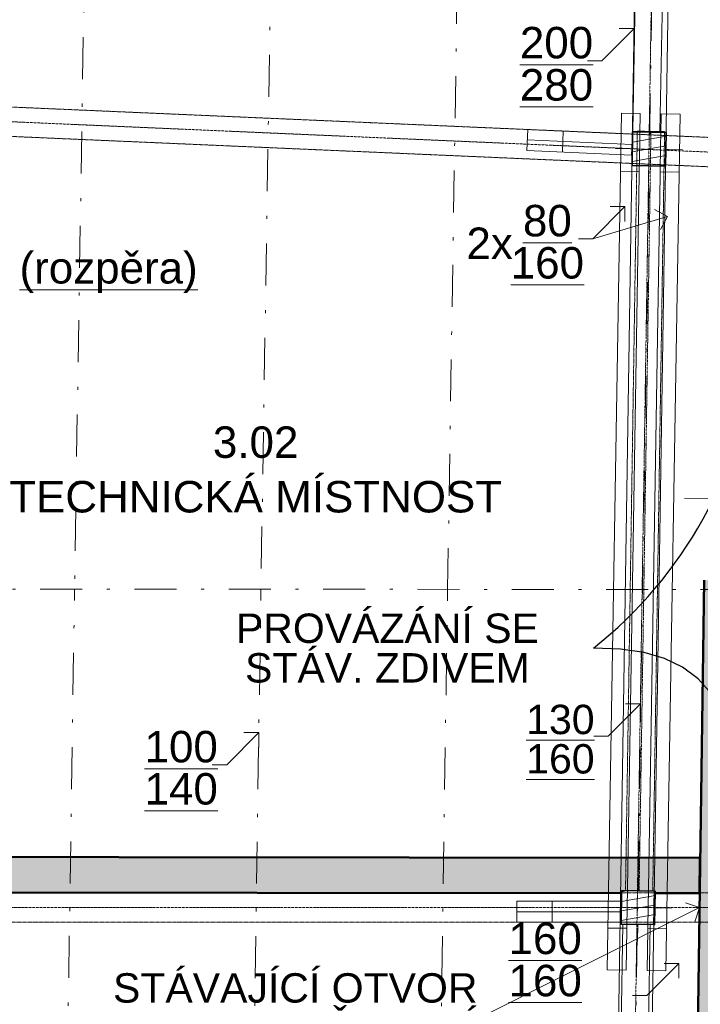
# Model space of a CAD drawing. Header units: millimetres. Extents: x -23738 to 4435, y -2716 to 20653.
# Tile 40 of 160: x -19225 to -15978, y 2292 to 6985. Entities that reach past the tile are written whole.
import ezdxf

# ---------------------------------------------------------------- set-up
doc = ezdxf.new("R2010")
doc.units = ezdxf.units.MM
doc.header["$MEASUREMENT"] = 0
for name, pattern in [('Wipeout_Contour', [1000, 0, -1000]), ('Čerchovaná', [450, 200, -117.5, 15, -117.5]), ('Čerchovaná M', [4.5, 2.5, -0.85, 0.3, -0.85]), ('Čerchovaná S', [3.5, 1.5, -0.85, 0.3, -0.85])]:
    doc.linetypes.add(name, pattern=pattern)
for name, color, linetype in [('9._POHLED ZÁPADNÍ_2_2D prvky - obecné', 7, 'Continuous'), ('9._POHLED ZÁPADNÍ_2_Anotace - S', 7, 'Continuous'), ('9._POHLED ZÁPADNÍ_2_Anotace - SP', 7, 'Continuous'), ('9._POHLED ZÁPADNÍ_2_Konstrukce - krov', 7, 'Continuous'), ('9._POHLED ZÁPADNÍ_2_Konstrukce - nosné', 7, 'Continuous'), ('9._POHLED ZÁPADNÍ_2_Nové_Anotace - SP', 7, 'Continuous'), ('9._POHLED ZÁPADNÍ_2_Nové_Popis', 7, 'Continuous'), ('9._POHLED ZÁPADNÍ_2_Otvory – Značky dveří', 7, 'Continuous'), ('9._POHLED ZÁPADNÍ_2_Výplně – Řezové', 7, 'Continuous'), ('9._POHLED ZÁPADNÍ_2_Zóny', 7, 'Continuous')]:
    doc.layers.add(name, color=color, linetype=linetype)
doc.styles.add('GENEROVANÝ_STYL_1', font='txt')
pattern_1 = [(10, (0, -9e-13), (-7.81417, 44.31635), [])]

msp = doc.modelspace()

# ---------------------------------------------------------------- hatches: boundary and pattern name
at = {"layer": '9._POHLED ZÁPADNÍ_2_Výplně – Řezové', "linetype": 'Continuous', "lineweight": 13}
for points in [[(-15959.7, 4313.8), (-15992.7, 2047.6), (-15922.7, 2046.5), (-15822.7, 2045.1), (-15789.7, 4311.3)], [(-20139.7, 2995), (-20139.9, 2825), (-19993.5, 2824.9), (-19993.4, 2827.4), (-19833.5, 2824.9), (-16354.1, 2821), (-16353.9, 2833.8), (-16193.9, 2831.3), (-16194.1, 2820.8), (-15981.8, 2820.6), (-15981.6, 2990.6)]]:
    msp.add_hatch(color=254, dxfattribs=at).paths.add_polyline_path(points)

# ---------------------------------------------------------------- linework, layer by layer
at = {"layer": '9._POHLED ZÁPADNÍ_2_2D prvky - obecné', "color": 214, "linetype": 'Čerchovaná', "lineweight": 20}
msp.add_line((-20477.7, 4271.9), (-359.7, 4258.9), dxfattribs=at)
at = {"layer": '9._POHLED ZÁPADNÍ_2_Anotace - S', "color": 8, "linetype": 'Continuous', "lineweight": 13}
for p, q in [((-16447.6, 6789.7), (-16294.4, 6942.9)), ((-16294.4, 6942.9), (-16365.2, 6942.9)), ((-16294.4, 6942.9), (-16294.4, 6872.2)), ((-16516.3, 6789.7), (-16447.6, 6789.7)), ((-16491.1, 5941.1), (-16337.9, 6094.3)), ((-16337.9, 6094.3), (-16408.6, 6094.3)), ((-16337.9, 6094.3), (-16337.9, 6023.6)), ((-16134.3, 6047), (-16196.5, 6080.7)), ((-16491.1, 5941.1), (-16134.3, 6047)), ((-16134.3, 6047), (-16168, 5984.9)), ((-16559.8, 5941.1), (-16491.1, 5941.1)), ((-16417.7, 3570.5), (-16264.5, 3723.7)), ((-16264.5, 3723.7), (-16335.2, 3723.7)), ((-16264.5, 3723.7), (-16264.5, 3653)), ((-18237.8, 3433.6), (-18084.6, 3586.8)), ((-18084.6, 3586.8), (-18155.4, 3586.8)), ((-18084.6, 3586.8), (-18084.6, 3516)), ((-16486.4, 3570.5), (-16417.7, 3570.5)), ((-18306.5, 3433.6), (-18237.8, 3433.6))]:
    msp.add_line(p, q, dxfattribs=at)
at = {"layer": '9._POHLED ZÁPADNÍ_2_Anotace - SP', "color": 8, "linetype": 'Continuous', "lineweight": 13}
for p, q in [((-15982.4, 2752.6), (-16049.5, 2775)), ((-15982.4, 2752.6), (-16004.8, 2685.5)), ((-16233.6, 2333.3), (-16080.5, 2486.5)), ((-16080.5, 2486.5), (-16151.2, 2486.5)), ((-16080.5, 2486.5), (-16080.5, 2415.8)), ((-16302.3, 2333.3), (-16233.6, 2333.3))]:
    msp.add_line(p, q, dxfattribs=at)
at = {"layer": '9._POHLED ZÁPADNÍ_2_Konstrukce - krov', "color": 8, "linetype": 'Čerchovaná', "lineweight": 13}
for p, q in [((-18871.9, 10052.2), (-18963.5, 4271)), ((-17984.1, 9968), (-18074.3, 4270)), ((-17095.2, 9865.5), (-17183.9, 4269.5)), ((-19025.5, 167.6), (-18963.5, 4270.9)), ((-18136.3, 167), (-18074.3, 4270.3)), ((-17245.8, 166.2), (-17183.9, 4269.5))]:
    msp.add_line(p, q, dxfattribs=at)
at = {"layer": '9._POHLED ZÁPADNÍ_2_Konstrukce - krov', "color": 8, "linetype": 'Continuous', "lineweight": 13}
for p, q in [((-16355, 6539.6), (-16265, 6538.2)), ((-16165, 6536.5), (-16075, 6535)), ((-16632, 6454.5), (-16636.3, 6354.6)), ((-16269.5, 6261), (-16359.5, 6262.5)), ((-16079.6, 6257.9), (-16169.6, 6259.4)), ((-16684.5, 2782.5), (-16684.5, 2682.5)), ((-16332.3, 2453.9), (-16422.3, 2455.4)), ((-16142.3, 2450.8), (-16232.3, 2452.3))]:
    msp.add_line(p, q, dxfattribs=at)
at = {"layer": '9._POHLED ZÁPADNÍ_2_Konstrukce - nosné', "color": 7, "linetype": 'Continuous', "lineweight": 50, "flags": 128}
for points in [[(-15959.7, 4313.8), (-15992.7, 2047.6)], [(-15981.6, 2990.6), (-20139.7, 2995)], [(-15981.8, 2820.6), (-15981.6, 2990.6)], [(-19833.5, 2824.7), (-16354.1, 2821)], [(-16194.1, 2820.8), (-15981.8, 2820.6)]]:
    msp.add_lwpolyline(points, dxfattribs=at)
at = {"layer": '9._POHLED ZÁPADNÍ_2_Nové_Anotace - SP', "color": 1, "linetype": 'Continuous', "lineweight": 25, "flags": 128}
msp.add_lwpolyline([(-15810.7, 3574), (-15864.6, 3681.3), (-15923.5, 3770.4), (-15989.3, 3842.5), (-16063.9, 3898.9), (-16149.2, 3940.6), (-16247.1, 3968.9), (-16359.3, 3985), (-16487.8, 3990.1)], dxfattribs=at)
at = {"layer": '9._POHLED ZÁPADNÍ_2_Nové_Popis', "color": 1, "linetype": 'Continuous', "lineweight": 25}
msp.add_arc((-17754.8, 5594.4), 2044.2, 308.2984, 353.8543, dxfattribs=at)
at = {"layer": '9._POHLED ZÁPADNÍ_2_Otvory – Značky dveří', "color": 154, "linetype": 'Continuous', "lineweight": 13}
msp.add_line((-15184, 4692.5), (-16054, 4705.2), dxfattribs=at)

# ---------------------------------------------------------------- texts
at = {"layer": '9._POHLED ZÁPADNÍ_2_Anotace - SP', "color": 8, "linetype": 'Continuous', "lineweight": 13, "style": 'GENEROVANÝ_STYL_1'}
for s, insert, char_height, attachment_point, line_spacing_factor in [('\\A1;{\\pqc;\\fArial|b0|i0|c238|p38;\\L\\L2\\fArial|b0|i0|c238|p38;\\L\\L00\\P\\pqc;\\fArial|b0|i0|c238|p38;28\\fArial|b0|i0|c238|p38;0}', (-16664.6, 6774.3), 150, 5, 0.804162), ('\\A1;{\\pqc;\\fArial|b0|i0|c238|p38;\\L\\L8\\fArial|b0|i0|c238|p38;\\L\\L0\\P\\pqc;\\fArial|b0|i0|c238|p38;160}', (-16708.1, 5925.8), 150, 5, 0.804162), ('\\A1;{\\pql;\\fArial|b0|i0|c238|p38;\\L\\L1\\fArial|b0|i0|c238|p38;\\L\\L3\\fArial|b0|i0|c238|p38;\\L\\L0\\P\\pql;\\fArial|b0|i0|c238|p38;1\\fArial|b0|i0|c238|p38;6\\fArial|b0|i0|c238|p38;0\\fArial|b0|i0|c238|p38; (rozpěra)}', (-19633.8, 5896), 150, 4, 0.927704), ('\\A1;{\\pqc;\\fArial|b0|i0|c238|p38;\\L\\L13\\fArial|b0|i0|c238|p38;\\L\\L0\\P\\pqc;\\fArial|b0|i0|c238|p38;16\\fArial|b0|i0|c238|p38;0}', (-16646, 3554.7), 140, 5, 0.804162), ('\\A1;{\\pqc;\\fArial|b0|i0|c238|p38;\\L\\L1\\fArial|b0|i0|c238|p38;\\L\\L0\\fArial|b0|i0|c238|p38;\\L\\L0\\P\\pqc;\\fArial|b0|i0|c238|p38;1\\fArial|b0|i0|c238|p38;4\\fArial|b0|i0|c238|p38;0}', (-18454.8, 3418.2), 150, 5, 0.804162), ('\\A1;{\\pqc;\\fArial|b0|i0|c238|p38;\\L\\L1\\fArial|b0|i0|c238|p38;\\L\\L6\\fArial|b0|i0|c238|p38;\\L\\L0\\P\\pqc;\\fArial|b0|i0|c238|p38;1\\fArial|b0|i0|c238|p38;6\\fArial|b0|i0|c238|p38;0}', (-16718.5, 2504.2), 150, 5, 0.804162)]:
    msp.add_mtext(s, dxfattribs=dict(at, insert=insert, char_height=char_height, attachment_point=attachment_point, line_spacing_factor=line_spacing_factor))
at = {"layer": '9._POHLED ZÁPADNÍ_2_Anotace - SP', "color": 8, "linetype": 'Continuous', "lineweight": 13, "insert": (-16983.5, 5919.5), "char_height": 150, "attachment_point": 5, "style": 'GENEROVANÝ_STYL_1'}
msp.add_mtext('\\A1;{\\pqc;\\fArial|b0|i0|c238|p38;2x}', dxfattribs=at)
at = {"layer": '9._POHLED ZÁPADNÍ_2_Anotace - SP', "color": 1, "linetype": 'Continuous', "lineweight": 25, "char_height": 140, "width": 1966.54, "attachment_point": 5, "style": 'GENEROVANÝ_STYL_1'}
for s, insert, line_spacing_factor in [('\\A1;{\\pqc;\\fArial|b0|i0|c238|p38;PROVÁZÁNÍ SE STÁV. ZDIVEM}', (-17471.1, 3989), 0.809296), ('\\A1;{\\pqc;\\fArial|b0|i0|c238|p38;STÁVAJÍCÍ OTVOR VYBAVIT VĚTRACÍ MŘÍŽÍ \\fArial|b0|i0|c238|p38;8\\fArial|b0|i0|c238|p38;00x600}', (-17910.8, 2178.7), 0.814129)]:
    msp.add_mtext(s, dxfattribs=dict(at, insert=insert, line_spacing_factor=line_spacing_factor))
at = {"layer": '9._POHLED ZÁPADNÍ_2_Zóny', "color": 154, "linetype": 'Continuous', "lineweight": 13, "char_height": 150, "attachment_point": 2, "style": 'GENEROVANÝ_STYL_1'}
for s, insert in [('\\A1;{\\pqc;\\pt0;\\fArial|b0|i0|c238|p38;3.02}', (-18099.6, 5046.5)), ('\\A1;{\\pqc;\\pt0;\\fArial|b0|i0|c238|p38;TECHNICKÁ MÍSTNOST}', (-18099.6, 4786.3))]:
    msp.add_mtext(s, dxfattribs=dict(at, insert=insert))

# ---------------------------------------------------------------- wipeouts: each hides what was drawn before it
at = {"color": 254, "linetype": 'Wipeout_Contour', "lineweight": 0, "ltscale": 69714.767178}
msp.add_wipeout([(-16301.8, 6450.3), (-16304.3, 6290.3), (-16144.3, 6287.8), (-16141.8, 6447.8)], dxfattribs=at).dxf.layer = '9._POHLED ZÁPADNÍ_2_Výplně – Řezové'

# ---------------------------------------------------------------- next in the draw order: hatches: boundary and pattern name
at = {"layer": '9._POHLED ZÁPADNÍ_2_Výplně – Řezové', "linetype": 'Continuous', "lineweight": 20, "true_color": 0xa86b51}
h = msp.add_hatch(dxfattribs=at)
h.set_pattern_fill('Dřevo_0002', color=35, style=0, pattern_type=2)
h.set_pattern_definition(pattern_1)
h.paths.add_polyline_path([(-16301.8, 6450.3), (-16304.3, 6290.3), (-16144.3, 6287.8), (-16141.8, 6447.8)])

# ---------------------------------------------------------------- next in the draw order: linework, layer by layer
at = {"layer": '9._POHLED ZÁPADNÍ_2_Konstrukce - krov', "color": 8, "linetype": 'Čerchovaná', "lineweight": 13}
msp.add_line((-16167.1, 9784.9), (-16254.3, 4274.9), dxfattribs=at)
at = {"layer": '9._POHLED ZÁPADNÍ_2_Konstrukce - krov', "color": 8, "linetype": 'Continuous', "lineweight": 13}
for p, q in [((-16301.1, 6454.2), (-16257.8, 8653.8)), ((-16127.9, 8651.3), (-16171.1, 6451.7)), ((-16075, 6535), (-16142.3, 2450.8)), ((-16171.1, 6451.7), (-16301.1, 6454.2)), ((-16304.1, 6390.2), (-16803.7, 6411.9))]:
    msp.add_line(p, q, dxfattribs=at)
at = {"layer": '9._POHLED ZÁPADNÍ_2_Konstrukce - krov', "color": 8, "linetype": 'Čerchovaná M', "lineweight": 13}
for p, q in [((-20298.5, 6613.9), (-15754.9, 6416.3)), ((-20304.6, 6474), (-15761, 6276.5)), ((-16279, 6453.7), (-16149, 6451.7))]:
    msp.add_line(p, q, dxfattribs=at)
at = {"layer": '9._POHLED ZÁPADNÍ_2_Konstrukce - krov', "color": 251, "linetype": 'Čerchovaná S', "lineweight": 13, "true_color": 0x6a6a6a}
msp.add_line((-20301.6, 6544), (-15758, 6346.4), dxfattribs=at)
at = {"layer": '9._POHLED ZÁPADNÍ_2_Konstrukce - krov', "color": 1, "linetype": 'Continuous', "lineweight": 20}
for p, q in [((-16221.8, 6449), (-16220.6, 6529)), ((-16303.1, 6370.3), (-16383.1, 6371.5)), ((-16143.1, 6367.8), (-16063.1, 6366.6)), ((-16224.3, 6289.1), (-16225.6, 6209.1))]:
    msp.add_line(p, q, dxfattribs=at)
at = {"layer": '9._POHLED ZÁPADNÍ_2_Konstrukce - krov', "color": 8, "linetype": 'Continuous', "lineweight": 13, "flags": 128}
msp.add_lwpolyline([(-16302, 6440.1), (-16801.5, 6461.8), (-16805.8, 6361.9), (-16306.3, 6340.2)], close=True, dxfattribs=at)
at = {"layer": '9._POHLED ZÁPADNÍ_2_Konstrukce - krov', "color": 7, "linetype": 'Continuous', "lineweight": 35, "flags": 128}
msp.add_lwpolyline([(-16301.8, 6450.3), (-16304.3, 6290.3), (-16144.3, 6287.8), (-16141.8, 6447.8)], close=True, dxfattribs=at)
at = {"layer": '9._POHLED ZÁPADNÍ_2_Konstrukce - krov', "color": 1, "linetype": 'Continuous', "lineweight": 20}
msp.add_point((-16223.1, 6369), dxfattribs=at)

# ---------------------------------------------------------------- next in the draw order: wipeouts: each hides what was drawn before it
at = {"color": 254, "linetype": 'Wipeout_Contour', "lineweight": 0, "ltscale": 66025.980481}
msp.add_wipeout([(-16353.9, 2833.8), (-16356.4, 2673.8), (-16196.4, 2671.3), (-16193.9, 2831.3)], dxfattribs=at).dxf.layer = '9._POHLED ZÁPADNÍ_2_Výplně – Řezové'

# ---------------------------------------------------------------- next in the draw order: hatches: boundary and pattern name
at = {"layer": '9._POHLED ZÁPADNÍ_2_Výplně – Řezové', "linetype": 'Continuous', "lineweight": 20, "true_color": 0xa86b51}
h = msp.add_hatch(dxfattribs=at)
h.set_pattern_fill('Dřevo_0002', color=35, style=0, pattern_type=2)
h.set_pattern_definition(pattern_1)
h.paths.add_polyline_path([(-16353.9, 2833.8), (-16356.4, 2673.8), (-16196.4, 2671.3), (-16193.9, 2831.3)])

# ---------------------------------------------------------------- next in the draw order: linework, layer by layer
at = {"layer": '9._POHLED ZÁPADNÍ_2_Anotace - SP', "color": 8, "linetype": 'Continuous', "lineweight": 13}
msp.add_line((-20178.9, 654.5), (-15982.4, 2752.6), dxfattribs=at)
at = {"layer": '9._POHLED ZÁPADNÍ_2_Konstrukce - krov', "color": 8, "linetype": 'Continuous', "lineweight": 13}
for p, q in [((-16255.7, 9431.4), (-16395.7, 432.5)), ((-16095.7, 9428.9), (-16235.8, 430)), ((-16422.3, 2455.4), (-16355, 6539.6)), ((-16265, 6538.2), (-16332.3, 2453.9)), ((-16232.3, 2452.3), (-16165, 6536.5)), ((-16354.2, 2732.6), (-16854.2, 2732.5)), ((-16329, 2653.8), (-16419, 2655.3)), ((-16348.4, 2672.8), (-16374.1, 1018.4)), ((-16218.4, 2670.8), (-16348.4, 2672.8)), ((-16244.2, 1016.3), (-16218.4, 2670.8)), ((-16139, 2650.7), (-16229, 2652.2))]:
    msp.add_line(p, q, dxfattribs=at)
at = {"layer": '9._POHLED ZÁPADNÍ_2_Konstrukce - krov', "color": 251, "linetype": 'Čerchovaná S', "lineweight": 13, "true_color": 0x6a6a6a}
for p, q in [((-16175.7, 9430.1), (-16315.7, 431.2)), ((-16214, 6452.7), (-16270.3, 2833.2)), ((-20319.6, 2752.3), (-15813.4, 2752.6))]:
    msp.add_line(p, q, dxfattribs=at)
at = {"layer": '9._POHLED ZÁPADNÍ_2_Konstrukce - krov', "color": 8, "linetype": 'Čerchovaná M', "lineweight": 13}
for p, q in [((-16279, 6453.7), (-16335.3, 2834.2)), ((-16149, 6451.7), (-16205.3, 2832.1)), ((-20319.6, 2822.3), (-15813.4, 2822.6)), ((-16335.3, 2834.2), (-16205.3, 2832.1)), ((-20319.6, 2682.3), (-15813.4, 2682.6))]:
    msp.add_line(p, q, dxfattribs=at)
at = {"layer": '9._POHLED ZÁPADNÍ_2_Konstrukce - krov', "color": 8, "linetype": 'Čerchovaná', "lineweight": 13}
msp.add_line((-16316.3, 171.2), (-16254.3, 4274.5), dxfattribs=at)
at = {"layer": '9._POHLED ZÁPADNÍ_2_Konstrukce - krov', "color": 1, "linetype": 'Continuous', "lineweight": 20}
for p, q in [((-16273.9, 2832.6), (-16272.7, 2912.6)), ((-16355.2, 2753.8), (-16435.2, 2755.1)), ((-16195.2, 2751.3), (-16115.2, 2750.1)), ((-16276.4, 2672.6), (-16277.7, 2592.6))]:
    msp.add_line(p, q, dxfattribs=at)
at = {"layer": '9._POHLED ZÁPADNÍ_2_Konstrukce - krov', "color": 7, "linetype": 'Continuous', "lineweight": 35, "flags": 128}
msp.add_lwpolyline([(-16353.9, 2833.8), (-16356.4, 2673.8), (-16196.4, 2671.3), (-16193.9, 2831.3)], close=True, dxfattribs=at)
at = {"layer": '9._POHLED ZÁPADNÍ_2_Konstrukce - krov', "color": 8, "linetype": 'Continuous', "lineweight": 13, "flags": 128}
msp.add_lwpolyline([(-16354.2, 2782.6), (-16854.2, 2782.5), (-16854.2, 2682.5), (-16354.2, 2682.6)], close=True, dxfattribs=at)
at = {"layer": '9._POHLED ZÁPADNÍ_2_Konstrukce - krov', "color": 1, "linetype": 'Continuous', "lineweight": 20}
msp.add_point((-16275.2, 2752.6), dxfattribs=at)

doc.saveas('drawing.dxf')
